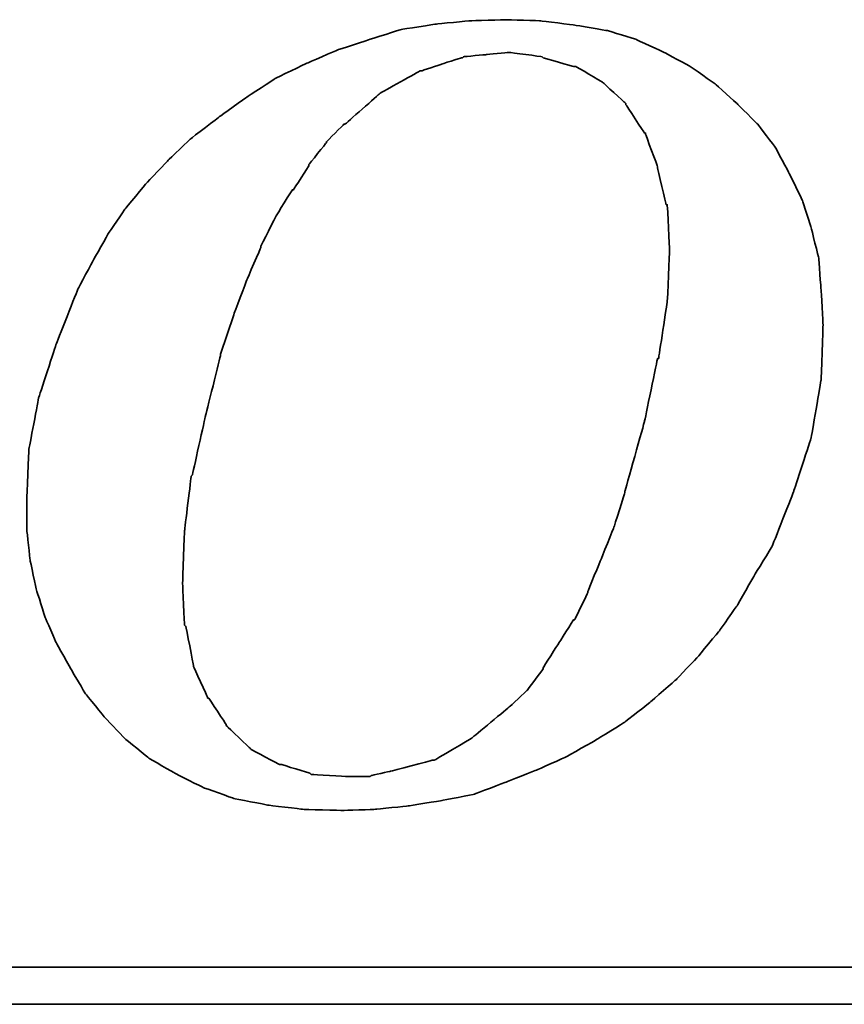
# Model space of a CAD drawing. Header units: millimetres. Extents: x 217 to 551, y -104 to -4.
# Tile 45 of 52: x 463.97 to 466.24, y -70.99 to -68.28. Entities that reach past the tile are written whole.
import ezdxf

# ---------------------------------------------------------------- set-up
doc = ezdxf.new("R2010")
doc.units = ezdxf.units.MM
doc.header["$LTSCALE"] = 0.1
doc.layers.add('DIM', color=4, linetype='CONTINUOUS')
doc.layers.add('layer 1', color=7, linetype='CONTINUOUS')

# ---------------------------------------------------------------- blocks, each defined once
blk = doc.blocks.new('TBI MOTION logo(完整正式版)')
at = {"layer": 'layer 1', "color": 22, "lineweight": 35}
for points, knots in [([(35.79625, -6.98375), (35.79625, -6.98375), (36.23125, -7.43875), (36.23125, -7.43875), (36.23125, -7.43875), (36.23125, -7.43875), (36.75625, -7.87125), (36.75625, -7.87125), (36.75625, -7.87125), (36.75625, -7.87125), (37.33125, -8.20375), (37.33125, -8.20375), (37.33125, -8.20375), (37.33125, -8.20375), (37.95625, -8.51875), (37.95625, -8.51875), (37.95625, -8.51875), (37.95625, -8.51875), (38.62625, -8.75875), (38.62625, -8.75875), (38.62625, -8.75875), (38.62625, -8.75875), (39.37125, -8.90375), (39.37125, -8.90375), (39.37125, -8.90375), (39.37125, -8.90375), (40.14125, -8.99875), (40.14125, -8.99875), (40.14125, -8.99875), (40.14125, -8.99875), (41.02625, -9.02375), (41.02625, -9.02375), (41.02625, -9.02375), (41.02625, -9.02375), (41.74625, -8.99875), (41.74625, -8.99875), (41.74625, -8.99875), (41.74625, -8.99875), (42.46625, -8.92375), (42.46625, -8.92375), (42.46625, -8.92375), (42.46625, -8.92375), (43.21125, -8.80625), (43.21125, -8.80625), (43.21125, -8.80625), (43.21125, -8.80625), (43.93125, -8.66375), (43.93125, -8.66375), (43.93125, -8.66375), (43.93125, -8.66375), (44.62625, -8.39875), (44.62625, -8.39875), (44.62625, -8.39875), (44.62625, -8.39875), (45.29625, -8.13375), (45.29625, -8.13375), (45.29625, -8.13375), (45.29625, -8.13375), (45.94625, -7.84375), (45.94625, -7.84375), (45.94625, -7.84375), (45.94625, -7.84375), (46.61625, -7.46375), (46.61625, -7.46375), (46.61625, -7.46375), (46.61625, -7.46375), (47.24125, -7.07875), (47.24125, -7.07875), (47.24125, -7.07875), (47.24125, -7.07875), (47.81625, -6.62375), (47.81625, -6.62375), (47.81625, -6.62375), (47.81625, -6.62375), (48.36875, -6.14375), (48.36875, -6.14375), (48.36875, -6.14375), (48.36875, -6.14375), (48.84625, -5.64125), (48.84625, -5.64125), (48.84625, -5.64125), (48.84625, -5.64125), (49.32625, -5.06375), (49.32625, -5.06375), (49.32625, -5.06375), (49.32625, -5.06375), (49.71125, -4.51374), (49.71125, -4.51374), (49.71125, -4.51374), (49.71125, -4.51374), (50.09625, -3.83874), (50.09625, -3.83874), (50.09625, -3.83874), (50.09625, -3.83874), (50.48125, -3.21374), (50.48125, -3.21374), (50.48125, -3.21374), (50.48125, -3.21374), (50.96125, -1.99125), (50.96125, -1.99125), (50.96125, -1.99125), (50.96125, -1.99125), (51.34375, -0.81875), (51.34375, -0.81875), (51.34375, -0.81875), (51.34375, -0.81875), (51.56125, 0.45624), (51.56125, 0.45624), (51.56125, 0.45624), (51.56125, 0.45624), (51.60625, 1.67624), (51.60625, 1.67624), (51.60625, 1.67624), (51.60625, 1.67624), (51.56125, 2.44625), (51.56125, 2.44625), (51.56125, 2.44625), (51.56125, 2.44625), (51.51125, 3.14125), (51.51125, 3.14125), (51.51125, 3.14125), (51.51125, 3.14125), (51.34375, 3.81125), (51.34375, 3.81125), (51.34375, 3.81125), (51.34375, 3.81125), (51.15125, 4.41125), (51.15125, 4.41125), (51.15125, 4.41125), (51.15125, 4.41125), (50.86125, 5.01125), (50.86125, 5.01125), (50.86125, 5.01125), (50.86125, 5.01125), (50.55125, 5.58875), (50.55125, 5.58875), (50.55125, 5.58875), (50.55125, 5.58875), (50.16625, 6.09125), (50.16625, 6.09125), (50.16625, 6.09125), (50.16625, 6.09125), (49.71125, 6.54875), (49.71125, 6.54875), (49.71125, 6.54875), (49.71125, 6.54875), (49.23125, 6.98125), (49.23125, 6.98125), (49.23125, 6.98125), (49.23125, 6.98125), (48.67875, 7.36625), (48.67875, 7.36625), (48.67875, 7.36625), (48.67875, 7.36625), (48.10375, 7.67625), (48.10375, 7.67625), (48.10375, 7.67625), (48.10375, 7.67625), (47.48125, 7.96375), (47.48125, 7.96375), (47.48125, 7.96375), (47.48125, 7.96375), (46.85625, 8.15625), (46.85625, 8.15625), (46.85625, 8.15625), (46.85625, 8.15625), (46.13625, 8.27624), (46.13625, 8.27624), (46.13625, 8.27624), (46.13625, 8.27624), (45.39125, 8.37125), (45.39125, 8.37125), (45.39125, 8.37125), (45.39125, 8.37125), (44.62625, 8.39624), (44.62625, 8.39624), (44.62625, 8.39624), (44.62625, 8.39624), (43.83625, 8.37125), (43.83625, 8.37125), (43.83625, 8.37125), (43.83625, 8.37125), (43.09125, 8.30125), (43.09125, 8.30125), (43.09125, 8.30125), (43.09125, 8.30125), (42.32125, 8.18125), (42.32125, 8.18125), (42.32125, 8.18125), (42.32125, 8.18125), (41.62875, 7.96375), (41.62875, 7.96375), (41.62875, 7.96375), (41.62875, 7.96375), (40.90625, 7.72625), (40.90625, 7.72625), (40.90625, 7.72625), (40.90625, 7.72625), (40.23624, 7.43625), (40.23624, 7.43625), (40.23624, 7.43625), (40.23624, 7.43625), (39.54124, 7.10125), (39.54124, 7.10125), (39.54124, 7.10125), (39.54124, 7.10125), (38.91625, 6.69125), (38.91625, 6.69125), (38.91625, 6.69125), (38.91625, 6.69125), (38.31625, 6.26125), (38.31625, 6.26125), (38.31625, 6.26125), (38.31625, 6.26125), (37.69125, 5.78125), (37.69125, 5.78125), (37.69125, 5.78125), (37.69125, 5.78125), (37.18625, 5.30125), (37.18625, 5.30125), (37.18625, 5.30125), (37.18625, 5.30125), (36.70625, 4.79624), (36.70625, 4.79624), (36.70625, 4.79624), (36.70625, 4.79624), (36.23125, 4.22125), (36.23125, 4.22125), (36.23125, 4.22125), (36.23125, 4.22125), (35.87124, 3.69375), (35.87124, 3.69375), (35.87124, 3.69375), (35.87124, 3.69375), (35.53125, 3.09125), (35.53125, 3.09125), (35.53125, 3.09125), (35.53125, 3.09125), (35.19875, 2.47125), (35.19875, 2.47125), (35.19875, 2.47125), (35.19875, 2.47125), (34.71625, 1.24625), (34.71625, 1.24625), (34.71625, 1.24625), (34.71625, 1.24625), (34.33125, 0.06874), (34.33125, 0.06874), (34.33125, 0.06874), (34.33125, 0.06874), (34.11625, -1.07875), (34.11625, -1.07875), (34.11625, -1.07875), (34.11625, -1.07875), (34.07125, -2.15875), (34.07125, -2.15875), (34.07125, -2.15875), (34.07125, -2.15875), (34.07125, -2.85375), (34.07125, -2.85375), (34.07125, -2.85375), (34.07125, -2.85375), (34.14125, -3.50375), (34.14125, -3.50375), (34.14125, -3.50375), (34.14125, -3.50375), (34.28625, -4.17375), (34.28625, -4.17375), (34.28625, -4.17375), (34.28625, -4.17375), (34.47625, -4.77624), (34.47625, -4.77624), (34.47625, -4.77624), (34.47625, -4.77624), (34.71625, -5.32625), (34.71625, -5.32625), (34.71625, -5.32625), (34.71625, -5.32625), (35.05375, -5.92875), (35.05375, -5.92875), (35.05375, -5.92875), (35.05375, -5.92875), (35.36375, -6.45375), (35.36375, -6.45375), (35.36375, -6.45375), (35.36375, -6.45375), (35.79625, -6.98375), (35.79625, -6.98375)], [0, 0, 0, 0, 0.01388889, 0.01388889, 0.01388889, 0.0138889, 0.02777778, 0.02777778, 0.02777778, 0.02777779, 0.04166667, 0.04166667, 0.04166667, 0.04166668, 0.05555556, 0.05555556, 0.05555556, 0.05555557, 0.06944444, 0.06944444, 0.06944444, 0.06944445, 0.08333333, 0.08333333, 0.08333333, 0.08333334, 0.09722222, 0.09722222, 0.09722222, 0.09722223, 0.11111111, 0.11111111, 0.11111111, 0.11111112, 0.125, 0.125, 0.125, 0.12500001, 0.13888889, 0.13888889, 0.13888889, 0.1388889, 0.15277778, 0.15277778, 0.15277778, 0.15277779, 0.16666667, 0.16666667, 0.16666667, 0.16666668, 0.18055556, 0.18055556, 0.18055556, 0.18055557, 0.19444444, 0.19444444, 0.19444444, 0.19444445, 0.20833333, 0.20833333, 0.20833333, 0.20833334, 0.22222222, 0.22222222, 0.22222222, 0.22222223, 0.23611111, 0.23611111, 0.23611111, 0.23611112, 0.25, 0.25, 0.25, 0.25000001, 0.26388889, 0.26388889, 0.26388889, 0.2638889, 0.27777778, 0.27777778, 0.27777778, 0.27777779, 0.29166667, 0.29166667, 0.29166667, 0.29166668, 0.30555556, 0.30555556, 0.30555556, 0.30555557, 0.31944444, 0.31944444, 0.31944444, 0.31944445, 0.33333333, 0.33333333, 0.33333333, 0.33333334, 0.34722222, 0.34722222, 0.34722222, 0.34722223, 0.36111111, 0.36111111, 0.36111111, 0.36111112, 0.375, 0.375, 0.375, 0.37500001, 0.38888889, 0.38888889, 0.38888889, 0.3888889, 0.40277778, 0.40277778, 0.40277778, 0.40277779, 0.41666667, 0.41666667, 0.41666667, 0.41666668, 0.43055556, 0.43055556, 0.43055556, 0.43055557, 0.44444444, 0.44444444, 0.44444444, 0.44444445, 0.45833333, 0.45833333, 0.45833333, 0.45833334, 0.47222222, 0.47222222, 0.47222222, 0.47222223, 0.48611111, 0.48611111, 0.48611111, 0.48611112, 0.5, 0.5, 0.5, 0.50000001, 0.51388889, 0.51388889, 0.51388889, 0.5138889, 0.52777778, 0.52777778, 0.52777778, 0.52777779, 0.54166667, 0.54166667, 0.54166667, 0.54166668, 0.55555556, 0.55555556, 0.55555556, 0.55555557, 0.56944444, 0.56944444, 0.56944444, 0.56944445, 0.58333333, 0.58333333, 0.58333333, 0.58333334, 0.59722222, 0.59722222, 0.59722222, 0.59722223, 0.61111111, 0.61111111, 0.61111111, 0.61111112, 0.625, 0.625, 0.625, 0.62500001, 0.63888889, 0.63888889, 0.63888889, 0.6388889, 0.65277778, 0.65277778, 0.65277778, 0.65277779, 0.66666667, 0.66666667, 0.66666667, 0.66666668, 0.68055556, 0.68055556, 0.68055556, 0.68055557, 0.69444444, 0.69444444, 0.69444444, 0.69444445, 0.70833333, 0.70833333, 0.70833333, 0.70833334, 0.72222222, 0.72222222, 0.72222222, 0.72222223, 0.73611111, 0.73611111, 0.73611111, 0.73611112, 0.75, 0.75, 0.75, 0.75000001, 0.76388889, 0.76388889, 0.76388889, 0.7638889, 0.77777778, 0.77777778, 0.77777778, 0.77777779, 0.79166667, 0.79166667, 0.79166667, 0.79166668, 0.80555556, 0.80555556, 0.80555556, 0.80555557, 0.81944444, 0.81944444, 0.81944444, 0.81944445, 0.83333333, 0.83333333, 0.83333333, 0.83333334, 0.84722222, 0.84722222, 0.84722222, 0.84722223, 0.86111111, 0.86111111, 0.86111111, 0.86111112, 0.875, 0.875, 0.875, 0.87500001, 0.88888889, 0.88888889, 0.88888889, 0.8888889, 0.90277778, 0.90277778, 0.90277778, 0.90277779, 0.91666667, 0.91666667, 0.91666667, 0.91666668, 0.93055556, 0.93055556, 0.93055556, 0.93055557, 0.94444444, 0.94444444, 0.94444444, 0.94444445, 0.95833333, 0.95833333, 0.95833333, 0.95833334, 0.97222222, 0.97222222, 0.97222222, 0.97222223, 0.98611111, 0.98611111, 0.98611111, 0.98611112, 1, 1, 1, 1]), ([(38.33875, 1.03124), (38.33875, 1.03124), (38.62625, 1.89625), (38.62625, 1.89625), (38.62625, 1.89625), (38.62625, 1.89625), (38.91625, 2.66375), (38.91625, 2.66375), (38.91625, 2.66375), (38.91625, 2.66375), (39.22625, 3.38125), (39.22625, 3.38125), (39.22625, 3.38125), (39.22625, 3.38125), (39.22625, 3.40624), (39.22625, 3.40624), (39.22625, 3.40624), (39.22625, 3.40624), (39.56124, 4.07624), (39.56124, 4.07624), (39.56124, 4.07624), (39.56124, 4.07624), (39.92125, 4.65125), (39.92125, 4.65125), (39.92125, 4.65125), (39.92125, 4.65125), (39.94625, 4.65125), (39.94625, 4.65125), (39.94625, 4.65125), (39.94625, 4.65125), (40.28125, 5.17875), (40.28125, 5.17875), (40.28125, 5.17875), (40.28125, 5.17875), (40.28125, 5.20375), (40.28125, 5.20375), (40.28125, 5.20375), (40.28125, 5.20375), (40.66875, 5.68625), (40.66875, 5.68625), (40.66875, 5.68625), (40.66875, 5.68625), (40.66875, 5.70625), (40.66875, 5.70625), (40.66875, 5.70625), (40.66875, 5.70625), (41.05124, 6.09125), (41.05124, 6.09125), (41.05124, 6.09125), (41.05124, 6.09125), (41.07625, 6.09125), (41.07625, 6.09125), (41.07625, 6.09125), (41.07625, 6.09125), (41.84125, 6.76625), (41.84125, 6.76625), (41.84125, 6.76625), (41.84125, 6.76625), (41.86625, 6.78625), (41.86625, 6.78625), (41.86625, 6.78625), (41.86625, 6.78625), (42.73125, 7.26624), (42.73125, 7.26624), (42.73125, 7.26624), (42.73125, 7.26624), (42.75625, 7.26624), (42.75625, 7.26624), (42.75625, 7.26624), (42.75625, 7.26624), (43.18625, 7.41125), (43.18625, 7.41125), (43.18625, 7.41125), (43.18625, 7.41125), (43.64125, 7.55625), (43.64125, 7.55625), (43.64125, 7.55625), (43.64125, 7.55625), (43.66625, 7.55625), (43.66625, 7.55625), (43.66625, 7.55625), (43.66625, 7.55625), (43.69125, 7.58124), (43.69125, 7.58124), (43.69125, 7.58124), (43.69125, 7.58124), (44.19125, 7.62625), (44.19125, 7.62625), (44.19125, 7.62625), (44.19125, 7.62625), (44.67125, 7.67625), (44.67125, 7.67625), (44.67125, 7.67625), (44.67125, 7.67625), (44.69625, 7.67625), (44.69625, 7.67625), (44.69625, 7.67625), (44.69625, 7.67625), (45.41875, 7.58124), (45.41875, 7.58124), (45.41875, 7.58124), (45.41875, 7.58124), (45.44125, 7.55625), (45.44125, 7.55625), (45.44125, 7.55625), (45.44125, 7.55625), (46.11125, 7.36625), (46.11125, 7.36625), (46.11125, 7.36625), (46.11125, 7.36625), (46.13625, 7.36625), (46.13625, 7.36625), (46.13625, 7.36625), (46.13625, 7.36625), (46.15875, 7.36625), (46.15875, 7.36625), (46.15875, 7.36625), (46.15875, 7.36625), (46.73625, 7.02624), (46.73625, 7.02624), (46.73625, 7.02624), (46.73625, 7.02624), (46.76125, 7.00624), (46.76125, 7.00624), (46.76125, 7.00624), (46.76125, 7.00624), (47.24125, 6.57124), (47.24125, 6.57124), (47.24125, 6.57124), (47.24125, 6.57124), (47.26625, 6.54875), (47.26625, 6.54875), (47.26625, 6.54875), (47.26625, 6.54875), (47.26625, 6.52375), (47.26625, 6.52375), (47.26625, 6.52375), (47.26625, 6.52375), (47.67375, 5.89875), (47.67375, 5.89875), (47.67375, 5.89875), (47.67375, 5.89875), (47.69625, 5.89875), (47.69625, 5.89875), (47.69625, 5.89875), (47.69625, 5.89875), (47.69625, 5.87625), (47.69625, 5.87625), (47.69625, 5.87625), (47.69625, 5.87625), (47.96125, 5.15625), (47.96125, 5.15625), (47.96125, 5.15625), (47.96125, 5.15625), (47.96125, 5.13125), (47.96125, 5.13125), (47.96125, 5.13125), (47.96125, 5.13125), (48.15125, 4.31875), (48.15125, 4.31875), (48.15125, 4.31875), (48.15125, 4.31875), (48.17625, 4.31875), (48.17625, 4.31875), (48.17625, 4.31875), (48.17625, 4.31875), (48.17625, 4.29125), (48.17625, 4.29125), (48.17625, 4.29125), (48.17625, 4.29125), (48.22625, 3.33125), (48.22625, 3.33125), (48.22625, 3.33125), (48.22625, 3.33125), (48.22625, 3.30875), (48.22625, 3.30875), (48.22625, 3.30875), (48.22625, 3.30875), (48.17625, 2.20624), (48.17625, 2.20624), (48.17625, 2.20624), (48.17625, 2.20624), (48.17625, 2.18124), (48.17625, 2.18124), (48.17625, 2.18124), (48.17625, 2.18124), (47.98375, 0.93624), (47.98375, 0.93624), (47.98375, 0.93624), (47.98375, 0.93624), (47.96125, 0.93624), (47.96125, 0.93624), (47.96125, 0.93624), (47.96125, 0.93624), (47.67375, -0.45874), (47.67375, -0.45874), (47.67375, -0.45874), (47.67375, -0.45874), (47.24125, -1.99125), (47.24125, -1.99125), (47.24125, -1.99125), (47.24125, -1.99125), (47.24125, -2.01874), (47.24125, -2.01874), (47.24125, -2.01874), (47.24125, -2.01874), (47.00125, -2.78375), (47.00125, -2.78375), (47.00125, -2.78375), (47.00125, -2.78375), (46.71125, -3.50375), (46.71125, -3.50375), (46.71125, -3.50375), (46.71125, -3.50375), (46.42625, -4.19875), (46.42625, -4.19875), (46.42625, -4.19875), (46.42625, -4.19875), (46.42625, -4.22375), (46.42625, -4.22375), (46.42625, -4.22375), (46.42625, -4.22375), (46.13625, -4.82374), (46.13625, -4.82374), (46.13625, -4.82374), (46.13625, -4.82374), (46.11125, -4.82374), (46.11125, -4.82374), (46.11125, -4.82374), (46.11125, -4.82374), (45.77625, -5.35125), (45.77625, -5.35125), (45.77625, -5.35125), (45.77625, -5.35125), (45.44125, -5.87875), (45.44125, -5.87875), (45.44125, -5.87875), (45.44125, -5.87875), (45.44125, -5.90375), (45.44125, -5.90375), (45.44125, -5.90375), (45.44125, -5.90375), (45.10625, -6.35875), (45.10625, -6.35875), (45.10625, -6.35875), (45.10625, -6.35875), (45.08125, -6.38375), (45.08125, -6.38375), (45.08125, -6.38375), (45.08125, -6.38375), (44.69625, -6.74375), (44.69625, -6.74375), (44.69625, -6.74375), (44.69625, -6.74375), (43.88375, -7.41625), (43.88375, -7.41625), (43.88375, -7.41625), (43.88375, -7.41625), (43.85625, -7.43875), (43.85625, -7.43875), (43.85625, -7.43875), (43.85625, -7.43875), (43.04125, -7.91875), (43.04125, -7.91875), (43.04125, -7.91875), (43.04125, -7.91875), (43.01625, -7.91875), (43.01625, -7.91875), (43.01625, -7.91875), (43.01625, -7.91875), (42.99625, -7.91875), (42.99625, -7.91875), (42.99625, -7.91875), (42.99625, -7.91875), (42.08125, -8.15875), (42.08125, -8.15875), (42.08125, -8.15875), (42.08125, -8.15875), (41.65125, -8.25625), (41.65125, -8.25625), (41.65125, -8.25625), (41.65125, -8.25625), (41.62875, -8.27875), (41.62875, -8.27875), (41.62875, -8.27875), (41.62875, -8.27875), (41.60125, -8.27875), (41.60125, -8.27875), (41.60125, -8.27875), (41.60125, -8.27875), (41.12125, -8.27875), (41.12125, -8.27875), (41.12125, -8.27875), (41.12125, -8.27875), (40.35624, -8.23125), (40.35624, -8.23125), (40.35624, -8.23125), (40.35624, -8.23125), (40.33125, -8.23125), (40.33125, -8.23125), (40.33125, -8.23125), (40.33125, -8.23125), (40.30625, -8.20375), (40.30625, -8.20375), (40.30625, -8.20375), (40.30625, -8.20375), (39.68375, -8.01375), (39.68375, -8.01375), (39.68375, -8.01375), (39.68375, -8.01375), (39.66124, -8.01375), (39.66124, -8.01375), (39.66124, -8.01375), (39.66124, -8.01375), (39.63625, -8.01375), (39.63625, -8.01375), (39.63625, -8.01375), (39.63625, -8.01375), (39.01125, -7.67875), (39.01125, -7.67875), (39.01125, -7.67875), (39.01125, -7.67875), (38.98875, -7.65375), (38.98875, -7.65375), (38.98875, -7.65375), (38.98875, -7.65375), (38.48625, -7.17375), (38.48625, -7.17375), (38.48625, -7.17375), (38.48625, -7.17375), (38.45875, -7.14875), (38.45875, -7.14875), (38.45875, -7.14875), (38.45875, -7.14875), (38.45875, -7.12875), (38.45875, -7.12875), (38.45875, -7.12875), (38.45875, -7.12875), (38.07625, -6.54875), (38.07625, -6.54875), (38.07625, -6.54875), (38.07625, -6.54875), (38.05125, -6.54875), (38.05125, -6.54875), (38.05125, -6.54875), (38.05125, -6.54875), (38.05125, -6.52875), (38.05125, -6.52875), (38.05125, -6.52875), (38.05125, -6.52875), (37.74125, -5.85375), (37.74125, -5.85375), (37.74125, -5.85375), (37.74125, -5.85375), (37.74125, -5.82875), (37.74125, -5.82875), (37.74125, -5.82875), (37.74125, -5.82875), (37.57375, -4.96875), (37.57375, -4.96875), (37.57375, -4.96875), (37.57375, -4.96875), (37.54625, -4.94375), (37.54625, -4.94375), (37.54625, -4.94375), (37.54625, -4.94375), (37.50125, -4.03375), (37.50125, -4.03375), (37.50125, -4.03375), (37.50125, -4.03375), (37.50125, -4.00875), (37.50125, -4.00875), (37.50125, -4.00875), (37.50125, -4.00875), (37.54625, -2.85375), (37.54625, -2.85375), (37.54625, -2.85375), (37.54625, -2.85375), (37.69125, -1.65875), (37.69125, -1.65875), (37.69125, -1.65875), (37.69125, -1.65875), (37.71624, -1.63375), (37.71624, -1.63375), (37.71624, -1.63375), (37.71624, -1.63375), (38.00375, -0.33875), (38.00375, -0.33875), (38.00375, -0.33875), (38.00375, -0.33875), (38.33875, 1.00624), (38.33875, 1.00624), (38.33875, 1.00624), (38.33875, 1.00624), (38.33875, 1.03124), (38.33875, 1.03124)], [0, 0, 0, 0, 0.01010101, 0.01010101, 0.01010101, 0.01010102, 0.02020202, 0.02020202, 0.02020202, 0.02020203, 0.03030303, 0.03030303, 0.03030303, 0.03030304, 0.04040404, 0.04040404, 0.04040404, 0.04040405, 0.05050505, 0.05050505, 0.05050505, 0.05050506, 0.06060606, 0.06060606, 0.06060606, 0.06060607, 0.07070707, 0.07070707, 0.07070707, 0.07070708, 0.08080808, 0.08080808, 0.08080808, 0.08080809, 0.09090909, 0.09090909, 0.09090909, 0.0909091, 0.1010101, 0.1010101, 0.1010101, 0.10101011, 0.11111111, 0.11111111, 0.11111111, 0.11111112, 0.12121212, 0.12121212, 0.12121212, 0.12121213, 0.13131313, 0.13131313, 0.13131313, 0.13131314, 0.14141414, 0.14141414, 0.14141414, 0.14141415, 0.15151515, 0.15151515, 0.15151515, 0.15151516, 0.16161616, 0.16161616, 0.16161616, 0.16161617, 0.17171717, 0.17171717, 0.17171717, 0.17171718, 0.18181818, 0.18181818, 0.18181818, 0.18181819, 0.19191919, 0.19191919, 0.19191919, 0.1919192, 0.2020202, 0.2020202, 0.2020202, 0.20202021, 0.21212121, 0.21212121, 0.21212121, 0.21212122, 0.22222222, 0.22222222, 0.22222222, 0.22222223, 0.23232323, 0.23232323, 0.23232323, 0.23232324, 0.24242424, 0.24242424, 0.24242424, 0.24242425, 0.25252525, 0.25252525, 0.25252525, 0.25252526, 0.26262626, 0.26262626, 0.26262626, 0.26262627, 0.27272727, 0.27272727, 0.27272727, 0.27272728, 0.28282828, 0.28282828, 0.28282828, 0.28282829, 0.29292929, 0.29292929, 0.29292929, 0.2929293, 0.3030303, 0.3030303, 0.3030303, 0.30303031, 0.31313131, 0.31313131, 0.31313131, 0.31313132, 0.32323232, 0.32323232, 0.32323232, 0.32323233, 0.33333333, 0.33333333, 0.33333333, 0.33333334, 0.34343434, 0.34343434, 0.34343434, 0.34343435, 0.35353535, 0.35353535, 0.35353535, 0.35353536, 0.36363636, 0.36363636, 0.36363636, 0.36363637, 0.37373737, 0.37373737, 0.37373737, 0.37373738, 0.38383838, 0.38383838, 0.38383838, 0.38383839, 0.39393939, 0.39393939, 0.39393939, 0.3939394, 0.4040404, 0.4040404, 0.4040404, 0.40404041, 0.41414141, 0.41414141, 0.41414141, 0.41414142, 0.42424242, 0.42424242, 0.42424242, 0.42424243, 0.43434343, 0.43434343, 0.43434343, 0.43434344, 0.44444444, 0.44444444, 0.44444444, 0.44444445, 0.45454545, 0.45454545, 0.45454545, 0.45454546, 0.46464646, 0.46464646, 0.46464646, 0.46464647, 0.47474747, 0.47474747, 0.47474747, 0.47474748, 0.48484848, 0.48484848, 0.48484848, 0.48484849, 0.49494949, 0.49494949, 0.49494949, 0.4949495, 0.50505051, 0.50505051, 0.50505051, 0.50505052, 0.51515152, 0.51515152, 0.51515152, 0.51515153, 0.52525253, 0.52525253, 0.52525253, 0.52525254, 0.53535354, 0.53535354, 0.53535354, 0.53535355, 0.54545455, 0.54545455, 0.54545455, 0.54545456, 0.55555556, 0.55555556, 0.55555556, 0.55555557, 0.56565657, 0.56565657, 0.56565657, 0.56565658, 0.57575758, 0.57575758, 0.57575758, 0.57575759, 0.58585859, 0.58585859, 0.58585859, 0.5858586, 0.5959596, 0.5959596, 0.5959596, 0.59595961, 0.60606061, 0.60606061, 0.60606061, 0.60606062, 0.61616162, 0.61616162, 0.61616162, 0.61616163, 0.62626263, 0.62626263, 0.62626263, 0.62626264, 0.63636364, 0.63636364, 0.63636364, 0.63636365, 0.64646465, 0.64646465, 0.64646465, 0.64646466, 0.65656566, 0.65656566, 0.65656566, 0.65656567, 0.66666667, 0.66666667, 0.66666667, 0.66666668, 0.67676768, 0.67676768, 0.67676768, 0.67676769, 0.68686869, 0.68686869, 0.68686869, 0.6868687, 0.6969697, 0.6969697, 0.6969697, 0.69696971, 0.70707071, 0.70707071, 0.70707071, 0.70707072, 0.71717172, 0.71717172, 0.71717172, 0.71717173, 0.72727273, 0.72727273, 0.72727273, 0.72727274, 0.73737374, 0.73737374, 0.73737374, 0.73737375, 0.74747475, 0.74747475, 0.74747475, 0.74747476, 0.75757576, 0.75757576, 0.75757576, 0.75757577, 0.76767677, 0.76767677, 0.76767677, 0.76767678, 0.77777778, 0.77777778, 0.77777778, 0.77777779, 0.78787879, 0.78787879, 0.78787879, 0.7878788, 0.7979798, 0.7979798, 0.7979798, 0.79797981, 0.80808081, 0.80808081, 0.80808081, 0.80808082, 0.81818182, 0.81818182, 0.81818182, 0.81818183, 0.82828283, 0.82828283, 0.82828283, 0.82828284, 0.83838384, 0.83838384, 0.83838384, 0.83838385, 0.84848485, 0.84848485, 0.84848485, 0.84848486, 0.85858586, 0.85858586, 0.85858586, 0.85858587, 0.86868687, 0.86868687, 0.86868687, 0.86868688, 0.87878788, 0.87878788, 0.87878788, 0.87878789, 0.88888889, 0.88888889, 0.88888889, 0.8888889, 0.8989899, 0.8989899, 0.8989899, 0.89898991, 0.90909091, 0.90909091, 0.90909091, 0.90909092, 0.91919192, 0.91919192, 0.91919192, 0.91919193, 0.92929293, 0.92929293, 0.92929293, 0.92929294, 0.93939394, 0.93939394, 0.93939394, 0.93939395, 0.94949495, 0.94949495, 0.94949495, 0.94949496, 0.95959596, 0.95959596, 0.95959596, 0.95959597, 0.96969697, 0.96969697, 0.96969697, 0.96969698, 0.97979798, 0.97979798, 0.97979798, 0.97979799, 0.98989899, 0.98989899, 0.98989899, 0.989899, 1, 1, 1, 1]), ([(75.90875, -9.47875), (75.90875, -9.47875), (75.90875, -12.28625), (75.90875, -12.28625), (75.90875, -12.28625), (75.90875, -12.28625), (75.90875, -12.47875), (75.90875, -12.47875), (75.90875, -12.47875), (75.90875, -12.47875), (75.71625, -12.47875), (75.71625, -12.47875), (75.71625, -12.47875), (75.71625, -12.47875), (-88.32875, -12.47875), (-88.32875, -12.47875), (-88.32875, -12.47875), (-88.32875, -12.47875), (-88.32875, -13.29375), (-88.32875, -13.29375), (-88.32875, -13.29375), (-88.32875, -13.29375), (82.89125, -13.29375), (82.89125, -13.29375), (82.89125, -13.29375), (82.89125, -13.29375), (75.90875, -9.47875), (75.90875, -9.47875)], [0, 0, 0, 0, 0.14285714, 0.14285714, 0.14285714, 0.14285715, 0.28571429, 0.28571429, 0.28571429, 0.2857143, 0.42857143, 0.42857143, 0.42857143, 0.42857144, 0.57142857, 0.57142857, 0.57142857, 0.57142858, 0.71428571, 0.71428571, 0.71428571, 0.71428572, 0.85714286, 0.85714286, 0.85714286, 0.85714287, 1, 1, 1, 1])]:
    blk.add_open_spline(points, degree=3, knots=knots, dxfattribs=at)

msp = doc.modelspace()

# ---------------------------------------------------------------- block references
at = {"layer": 'DIM', "color": 0, "xscale": 0.1250977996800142, "yscale": 0.1250977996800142, "zscale": 0.1250977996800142}
msp.add_blockref('TBI MOTION logo(完整正式版)', (459.723, -69.3306), dxfattribs=at)

doc.saveas('drawing.dxf')
